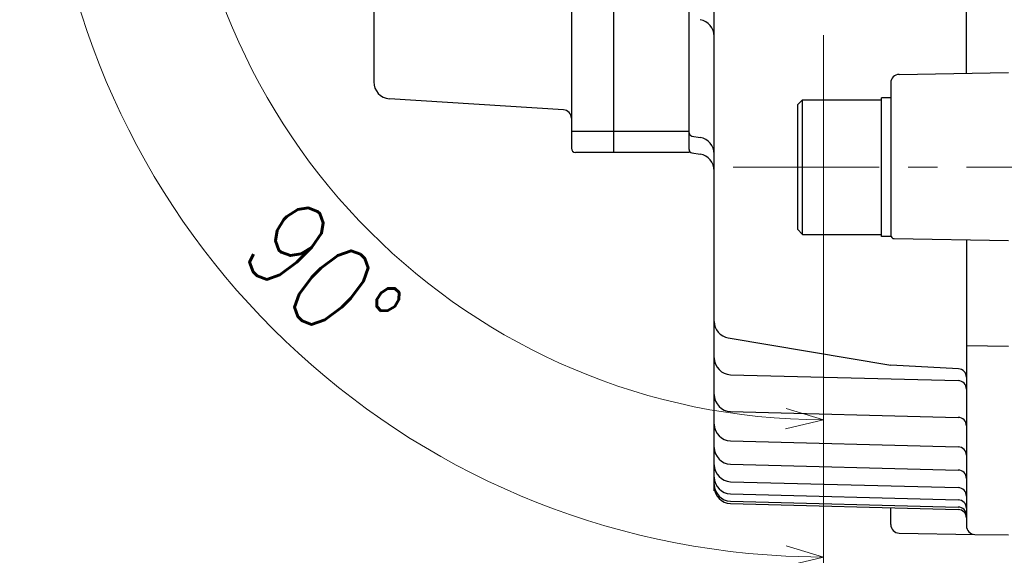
# Model space of a CAD drawing. Header units: millimetres. Extents: x 0 to 1300, y 0 to 891.
# Tile 12 of 119: x 488 to 605, y 193 to 256. Entities that reach past the tile are written whole.
import ezdxf

# ---------------------------------------------------------------- set-up
doc = ezdxf.new("R2010")
doc.units = ezdxf.units.MM
doc.header["$LTSCALE"] = 0.54643
doc.linetypes.add('CENTER', pattern=[50.8, 31.75, -6.35, 6.35, -6.35])
doc.layers.add('NoLayerName_001', color=7, linetype='Continuous')
doc.styles.get("Standard").update_dxf_attribs({"font": 'txt', "bigfont": 'extfont2'})
doc.dimstyles.get("Standard").update_dxf_attribs({"dimtxt": 2.5, "dimasz": 2.5, "dimexe": 1, "dimexo": 1, "dimtad": 1, "dimdec": 3, "dimzin": 0, "dimdsep": 46, "dimtxsty": 'Standard', "dimcen": 2.5, "dimadec": 3, "dimazin": 0, "dimtfac": 0.75, "dimtdec": 3, "dimtmove": 0, "dimatfit": 3, "dimfxl": 1, "dimarcsym": 0})

# ---------------------------------------------------------------- blocks, each defined once
blk = doc.blocks.new('DIM_0002')
at = {"color": 3, "linetype": 'Continuous', "lineweight": 13}
for points in [[(76.29, 48.74), (76.29, 3), (76.29, 0)], [(71.83, 4.34), (76.29, 3), (71.76, 1.93)]]:
    blk.add_lwpolyline(points, dxfattribs=at)
blk.add_arc((76.29, 79.29), 76.29, 0, 270, dxfattribs=at)
blk = doc.blocks.new('_OPEN30')
at = {"color": 0, "linetype": 'ByBlock', "lineweight": -2}
for p, q in [((-1, 0.267949), (0, 0)), ((0, 0), (-1, -0.267949)), ((0, 0), (-1, 0))]:
    blk.add_line(p, q, dxfattribs=at)
blk = doc.blocks.new('*D145')
at = {"layer": 'Defpoints', "color": 0}
for p in [(504.07, 284.92), (504.17, 284.92), (583.86, 257.46), (583.86, 257.36), (503.65, 238.61)]:
    blk.add_point(p, dxfattribs=at)
at = {"layer": 'NoLayerName_001', "color": 0, "linetype": 'Continuous', "lineweight": 13}
for p, q in [((501.07, 284.92), (488.24, 284.92)), ((583.86, 254.36), (583.86, 189.3))]:
    blk.add_line(p, q, dxfattribs=at)
blk.add_arc((583.86, 284.92), 92.62, 182.7841, 267.2159, dxfattribs=at)
at = {"layer": 'NoLayerName_001', "color": 0, "lineweight": 13, "xscale": 4.5, "yscale": 4.5, "zscale": 4.5}
for p, rotation in [((491.24, 284.92), 91.39204515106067), ((583.86, 192.3), 358.6079548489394)]:
    blk.add_blockref('_OPEN30', p, dxfattribs=dict(at, rotation=rotation))
at = {"layer": 'NoLayerName_001', "color": 0, "lineweight": 13, "insert": (524.29, 225.36), "char_height": 10.5, "attachment_point": 5, "rotation": 315}
blk.add_mtext('\\W0.8000;90%%d', dxfattribs=at)

msp = doc.modelspace()

# ---------------------------------------------------------------- linework, layer by layer
at = {"layer": 'NoLayerName_001', "color": 7, "linetype": 'Continuous', "lineweight": 25}
for p, q in [((553.8569, 264.9471), (553.8569, 240.922)), ((558.8569, 265.0189), (558.8569, 240.422)), ((567.8569, 240.7608), (567.8569, 263.73)), ((570.8569, 200.1845), (570.8569, 263.73)), ((530.3569, 263.0574), (530.3569, 248.7984)), ((600.8569, 249.8347), (600.8569, 263.0172)), ((592.8394, 249.6948), (605.8569, 249.922)), ((591.8569, 248.6949), (591.8569, 230.5594)), ((552.9206, 245.4817), (532.2295, 246.8025)), ((580.7569, 246.072), (581.3569, 246.672)), ((580.7569, 246.072), (580.7569, 231.272)), ((581.3569, 230.672), (581.3569, 246.672)), ((581.3569, 246.672), (590.7569, 246.672)), ((590.7569, 230.422), (590.7569, 246.922)), ((591.8569, 246.922), (590.7569, 246.922)), ((567.8569, 242.922), (553.8569, 242.922)), ((568.1911, 242.3663), (569.1857, 242.2005)), ((567.8569, 240.422), (554.3569, 240.422)), ((568.1911, 240.3663), (569.1857, 240.2005)), ((581.3569, 230.672), (580.7569, 231.272)), ((581.3569, 230.672), (590.7569, 230.672)), ((591.8569, 230.422), (590.7569, 230.422)), ((592.2499, 230.1595), (605.8569, 229.922)), ((600.8569, 229.922), (600.8569, 195.992)), ((572.5281, 218.354), (591.8569, 215.1325)), ((600.8569, 217.4604), (605.8569, 217.3731)), ((599.9124, 214.685), (591.8569, 215.1325)), ((572.8045, 213.9812), (599.8831, 213.2722)), ((572.8045, 209.6099), (599.8831, 208.9008)), ((572.8045, 206.1008), (599.8831, 205.3918)), ((572.8045, 203.3424), (599.8831, 202.6333)), ((572.8045, 201.2599), (599.8831, 200.5508)), ((572.8045, 199.8037), (599.8831, 199.0947)), ((572.8045, 198.9419), (599.8831, 198.2328)), ((572.8045, 198.6566), (599.8831, 197.9475)), ((591.8569, 196.1491), (591.8569, 198.1577)), ((592.8394, 195.1492), (601.8394, 194.9921)), ((601.8394, 194.9921), (605.8569, 194.922))]:
    msp.add_line(p, q, dxfattribs=at)
at = {"layer": 'NoLayerName_001', "color": 4, "linetype": 'CENTER', "lineweight": 13}
msp.add_line((573.1069, 238.672), (623.1069, 238.672), dxfattribs=at)
at = {"layer": 'NoLayerName_001', "color": 7, "linetype": 'Continuous', "lineweight": 25}
for centre, radius, start, end in [((568.8569, 254.2277), 2, 0, 80.537678), ((592.8569, 248.6949), 1, 91, 180), ((532.3569, 248.7984), 2, 180, 266.347777), ((552.8569, 244.4838), 1, 0, 86.347777), ((568.2569, 242.7608), 0.4, 180, 260.537678), ((568.8569, 240.2277), 2, 0, 80.537678), ((554.3569, 240.922), 0.5, 180, 270), ((568.2569, 240.7608), 0.4, 180, 260.537678), ((568.8569, 238.2277), 2, 0, 80.537678), ((592.2569, 230.5594), 0.4, 180, 269), ((572.8569, 220.3268), 2, 180, 260.537678), ((572.8569, 215.9806), 2, 180, 268.5), ((599.8569, 213.6865), 1, 0, 86.82017), ((599.8569, 212.2725), 1, 360, 88.5), ((572.8569, 211.6092), 2, 180, 268.5), ((599.8569, 207.9012), 1, 360, 88.5), ((572.8569, 208.1002), 2, 180, 268.5), ((572.8569, 205.3417), 2, 180, 268.5), ((599.8569, 204.3921), 1, 360, 88.5), ((572.8569, 203.2592), 2, 180, 268.5), ((599.8569, 201.6336), 1, 360, 88.5), ((572.8569, 201.8031), 2, 180, 268.5), ((572.8569, 200.9412), 2, 180, 268.5), ((572.8569, 200.6559), 2, 180, 268.5), ((599.8569, 199.5512), 1, 360, 88.5), ((599.8569, 198.095), 1, 360, 88.5), ((599.8569, 197.2332), 1, 360, 88.5), ((599.8569, 196.9478), 1, 360, 88.5), ((592.8569, 196.1491), 1, 180, 269), ((601.8569, 195.992), 1, 180, 269)]:
    msp.add_arc(centre, radius, start, end, dxfattribs=at)

# ---------------------------------------------------------------- block references
at = {"layer": 'NoLayerName_001', "color": 3, "linetype": 'Continuous', "lineweight": 13}
msp.add_blockref('DIM_0002', (507.5635, 205.6287), dxfattribs=at)

# ---------------------------------------------------------------- dimensions: what is measured, and where the dimension line sits
dim = msp.add_angular_dim_2l(base=(503.6475, 238.6131), line1=((583.8569, 257.3646), (583.8569, 257.4646)), line2=((504.0658, 284.922), (504.1658, 284.922)), text='\\W0.8000;<>', dimstyle='Standard', override={"dimtxt": 10.5, "dimasz": 4.5, "dimexe": 3, "dimexo": 3, "dimgap": 3, "dimblk": 'OPEN30', "dimclrd": 0, "dimclre": 0, "dimclrt": 0, "dimazin": 2, "dimtp": 0, "dimtm": 0, "dimlwd": 13, "dimlwe": 13}, dxfattribs=at)
dim.commit()
dim.dimension.update_dxf_attribs({"geometry": '*D145', "text_midpoint": (518.3662, 219.4313), "dimtype": 162})

doc.saveas('drawing.dxf')
